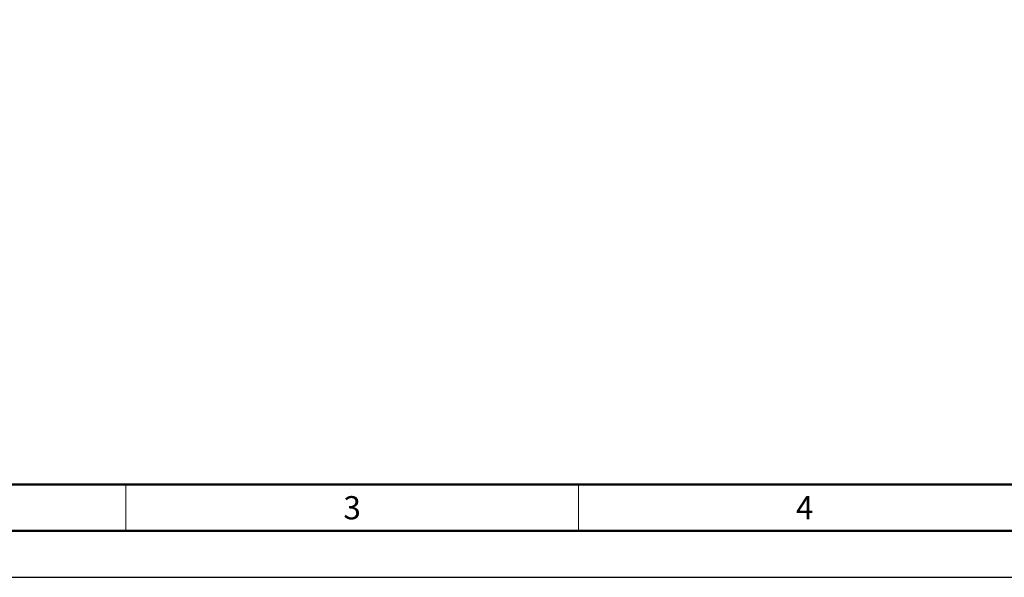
# Model space of a CAD drawing. Header units: millimetres. Extents: x 1316 to 1736, y 283 to 580.
# Tile 2 of 16: x 1422 to 1528, y 283 to 343. Entities that reach past the tile are written whole.
import ezdxf

# ---------------------------------------------------------------- set-up
doc = ezdxf.new("R2010")
doc.units = ezdxf.units.MM
doc.styles.get("Standard").update_dxf_attribs({"font": 'arial.ttf'})

msp = doc.modelspace()

# ---------------------------------------------------------------- linework, layer by layer
at = {"lineweight": 50}
for p, q in [((1726.2, 292.55), (1336.2, 292.55)), ((1731.2, 287.55), (1331.2, 287.55))]:
    msp.add_line(p, q, dxfattribs=at)
at = {"lineweight": 18}
for p, q in [((1433.7, 292.55), (1433.7, 287.55)), ((1482.45, 292.55), (1482.45, 287.55))]:
    msp.add_line(p, q, dxfattribs=at)
msp.add_lwpolyline([(1316.2, 579.55), (1736.2, 579.55), (1736.2, 282.55), (1316.2, 282.55)], close=True)

# ---------------------------------------------------------------- texts
at = {"lineweight": 50, "char_height": 2.5, "attachment_point": 5}
for s, insert in [('3', (1458.07, 290.05)), ('4', (1506.82, 290.05))]:
    msp.add_mtext_dynamic_manual_height_columns(s, width=48.75, gutter_width=12.5, heights=[0], dxfattribs=dict(at, insert=insert))

doc.saveas('drawing.dxf')
